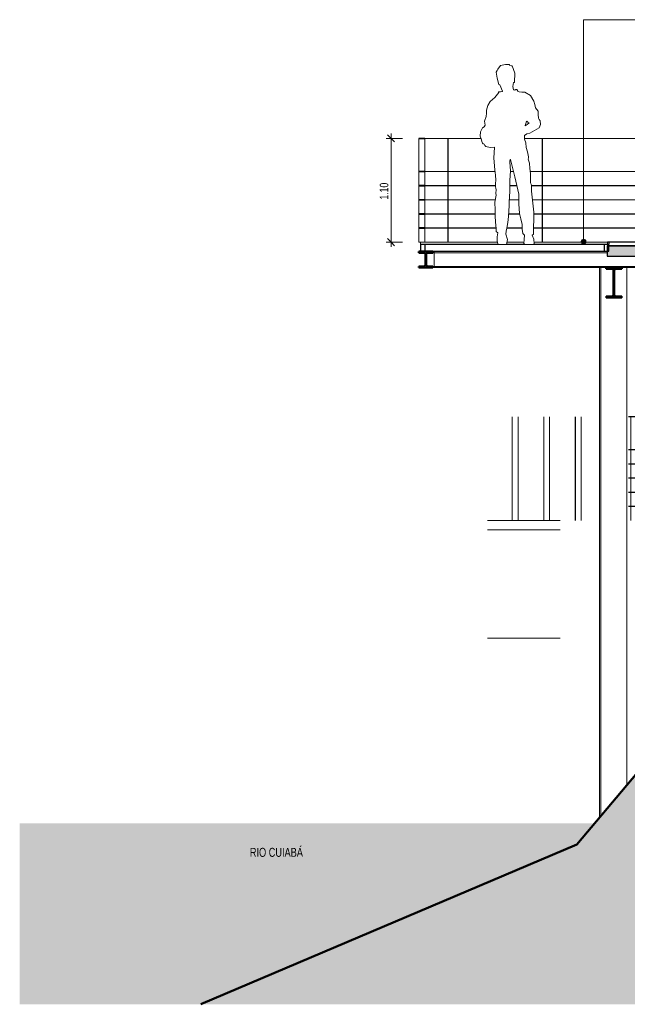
# Model space of a CAD drawing. Header units: millimetres. Extents: x -546784 to -506824, y 144269 to 161162.
# Tile 1 of 15: x -546784 to -540342, y 144269 to 154708. Entities that reach past the tile are written whole.
import ezdxf

# ---------------------------------------------------------------- set-up
doc = ezdxf.new("R2010")
doc.units = ezdxf.units.MM
for name, color, linetype, lineweight in [('A-ANNO-DIMS', 211, 'Continuous', 5), ('A-ANNO-DIMS-50', 211, 'Continuous', 5), ('A-ANNO-IDEN', 131, 'Continuous', 5), ('A-DETL', 90, 'Continuous', 5), ('A-DETL-GENF', 92, 'Continuous', 5), ('A-FLOR', 192, 'Continuous', 5), ('A-GENM', 13, 'Continuous', 15), ('A-GLAZ-CURT', 52, 'Continuous', 5), ('A-GLAZ-CWMG', 51, 'Continuous', 5), ('Balaústres', 7, 'Continuous', 5), ('Corrimão', 250, 'Continuous', 25), ('G-ANNO-TEXT', 231, 'Continuous', 5), ('Guarda-corpos', 7, 'Continuous', 5), ('I-WALL', 2, 'Continuous', 15), ('S-BEAM', 12, 'Continuous', 15), ('S-COLS', 52, 'Continuous', 15)]:
    doc.layers.add(name, color=color, linetype=linetype, lineweight=lineweight)
doc.styles.add('Swis721 LtCn BT_3', font='swisscl.ttf', dxfattribs={"height": 95})
doc.styles.add('Swis721 LtCn BT_4', font='swisscl.ttf', dxfattribs={"height": 90})
doc.dimstyles.new('Linear_wCenter_-_3mm_Arial', dxfattribs={"dimscale": 304.8, "dimtxt": 91.676869, "dimasz": 0.246063, "dimexe": 0.164042, "dimexo": 0.0625, "dimgap": 0, "dimtad": 1, "dimlfac": 0.001, "dimrnd": 0.01, "dimzin": 0, "dimdsep": 46, "dimtxsty": 'Swis721 LtCn BT_4', "dimblk1": 'OBLIQUE', "dimblk2": 'OBLIQUE', "dimsah": 1, "dimcen": 0.09, "dimdle": 0.164042, "dimazin": 0, "dimtfac": 1, "dimtdec": 4, "dimtix": 1, "dimtmove": 0, "dimatfit": 3, "dimfxl": 0.393701, "dimfxlon": 1, "dimtvp": 1, "dimtolj": 1, "dimtzin": 0, "dimarcsym": 2})
pattern_1 = [(45, (-520252.39, 150700), (-125.7236, 125.7236), []), (45, (-520252.39, 150890.5), (-125.7236, 125.7236), [])]

# ---------------------------------------------------------------- blocks, each defined once
blk = doc.blocks.new('Guarda-corpo - 25mm-4287790-TRECHO 2 - CORTE MIRANTE')
at = {"layer": 'Balaústres', "color": 55}
for p, q in [((-533518, 153100), (-533518, 153447)), ((-533516, 153100), (-533516, 153447)), ((-533457, 153100), (-533457, 153447)), ((-533518, 152950), (-533518, 153097)), ((-533516, 152950), (-533516, 153097)), ((-533457, 152950), (-533457, 153097)), ((-533518, 152800), (-533518, 152947)), ((-533516, 152800), (-533516, 152947)), ((-533457, 152800), (-533457, 152947)), ((-533518, 152650), (-533518, 152797)), ((-533516, 152650), (-533516, 152797)), ((-533457, 152650), (-533457, 152797)), ((-533518, 152500), (-533518, 152647)), ((-533516, 152500), (-533516, 152647)), ((-533457, 152500), (-533457, 152647)), ((-533518, 152350), (-533518, 152497)), ((-533516, 152350), (-533516, 152497)), ((-533457, 152350), (-533457, 152497))]:
    blk.add_line(p, q, dxfattribs=at)
blk = doc.blocks.new('Guarda-corpo - 25mm-V5-TRECHO 2 - CORTE MIRANTE')
at = {"layer": 'Balaústres', "color": 55}
for p, q in [((-533273, 153100), (-533273, 153447)), ((-533272, 153100), (-533272, 153447)), ((-533212, 153100), (-533212, 153447)), ((-533273, 152950), (-533273, 153097)), ((-533272, 152950), (-533272, 153097)), ((-533212, 152950), (-533212, 153097)), ((-533273, 152800), (-533273, 152947)), ((-533272, 152800), (-533272, 152947)), ((-533212, 152800), (-533212, 152947)), ((-533273, 152650), (-533273, 152797)), ((-533272, 152650), (-533272, 152797)), ((-533212, 152650), (-533212, 152797)), ((-533273, 152500), (-533273, 152647)), ((-533272, 152500), (-533272, 152647)), ((-533212, 152500), (-533212, 152647)), ((-533273, 152350), (-533273, 152497)), ((-533272, 152350), (-533272, 152497)), ((-533212, 152350), (-533212, 152497))]:
    blk.add_line(p, q, dxfattribs=at)
blk = doc.blocks.new('Guarda-corpo - 25mm-V6-TRECHO 2 - CORTE MIRANTE')
at = {"layer": 'Balaústres', "color": 55}
for p, q in [((-534241, 153447), (-534244, 153447)), ((-534244, 152350), (-534244, 153447)), ((-534241, 153447), (-534241, 152350))]:
    blk.add_line(p, q, dxfattribs=at)
blk = doc.blocks.new('Guarda-corpo - 25mm-V7-TRECHO 2 - CORTE MIRANTE')
at = {"layer": 'Balaústres', "color": 55}
for p, q in [((-536241, 153447), (-536244, 153447)), ((-536244, 152750), (-536244, 153447)), ((-536241, 153447), (-536241, 152750)), ((-536244, 152350), (-536244, 152631)), ((-536241, 152631), (-536241, 152350))]:
    blk.add_line(p, q, dxfattribs=at)
blk = doc.blocks.new('Guarda-corpo - 25mm-V8-TRECHO 2 - CORTE MIRANTE')
at = {"layer": 'Balaústres', "color": 55}
for p, q in [((-537241, 153447), (-537244, 153447)), ((-537244, 153309), (-537244, 153447)), ((-537241, 153447), (-537241, 153201)), ((-537244, 153211), (-537244, 153212)), ((-537244, 152872), (-537244, 153030)), ((-537241, 153023), (-537241, 152857)), ((-537244, 152350), (-537244, 152358)), ((-537241, 152357), (-537241, 152350))]:
    blk.add_line(p, q, dxfattribs=at)
blk = doc.blocks.new('Guarda-corpo - 25mm-V9-TRECHO 2 - CORTE MIRANTE')
at = {"layer": 'Balaústres', "color": 55}
for p, q in [((-538241, 153447), (-538244, 153447)), ((-538244, 152798), (-538244, 153447)), ((-538241, 153447), (-538241, 152794)), ((-538244, 152350), (-538244, 152355)), ((-538241, 152357), (-538241, 152350))]:
    blk.add_line(p, q, dxfattribs=at)
blk = doc.blocks.new('Guarda-corpo - 25mm-V10-TRECHO 2 - CORTE MIRANTE')
at = {"layer": 'Balaústres', "color": 55}
for p, q in [((-542554, 153100), (-542554, 153447)), ((-542489, 153100), (-542489, 153447)), ((-542554, 152950), (-542554, 153097)), ((-542489, 152950), (-542489, 153097)), ((-542554, 152800), (-542554, 152947)), ((-542489, 152800), (-542489, 152947)), ((-542554, 152650), (-542554, 152797)), ((-542489, 152650), (-542489, 152797)), ((-542554, 152500), (-542554, 152647)), ((-542489, 152500), (-542489, 152647)), ((-542554, 152350), (-542554, 152497)), ((-542489, 152350), (-542489, 152497)), ((-542554, 152350), (-542536, 152350))]:
    blk.add_line(p, q, dxfattribs=at)
blk = doc.blocks.new('Guarda-corpo - Guarda-corpo-1289455-TRECHO 2 - CORTE MIRANTE')
at = {"layer": 'Corrimão'}
for p, q in [((-542489, 153450), (-542554, 153450)), ((-542554, 153450), (-542554, 153447)), ((-542489, 153447), (-542489, 153450)), ((-542554, 153447), (-542489, 153447)), ((-542489, 153100), (-542554, 153100)), ((-542554, 153100), (-542554, 153097)), ((-542554, 153097), (-542489, 153097)), ((-542489, 153097), (-542489, 153100)), ((-542489, 152950), (-542554, 152950)), ((-542554, 152950), (-542554, 152947)), ((-542554, 152947), (-542489, 152947)), ((-542489, 152947), (-542489, 152950)), ((-542489, 152800), (-542554, 152800)), ((-542554, 152800), (-542554, 152797)), ((-542554, 152797), (-542489, 152797)), ((-542489, 152797), (-542489, 152800)), ((-542489, 152650), (-542554, 152650)), ((-542554, 152650), (-542554, 152647)), ((-542554, 152647), (-542489, 152647)), ((-542489, 152647), (-542489, 152650)), ((-542489, 152500), (-542554, 152500)), ((-542554, 152500), (-542554, 152497)), ((-542554, 152497), (-542489, 152497)), ((-542489, 152497), (-542489, 152500))]:
    blk.add_line(p, q, dxfattribs=at)
at = {"layer": 'Corrimão', "color": 55, "lineweight": 5}
for p, q in [((-542489, 153450), (-541894, 153450)), ((-541433, 153450), (-537492, 153450)), ((-537271, 153450), (-533193, 153450)), ((-533193, 153450), (-533193, 153447)), ((-542489, 153447), (-541893, 153447)), ((-541433, 153447), (-537492, 153447)), ((-537271, 153447), (-533193, 153447)), ((-542489, 153100), (-541745, 153100)), ((-542489, 153097), (-541745, 153097)), ((-541580, 153100), (-541549, 153100)), ((-541580, 153097), (-541549, 153097)), ((-541371, 153100), (-538561, 153100)), ((-541371, 153097), (-538562, 153097)), ((-538380, 153100), (-537603, 153100)), ((-538378, 153097), (-537604, 153097)), ((-537547, 153097), (-537497, 153097)), ((-537546, 153100), (-537496, 153100)), ((-537209, 153100), (-533193, 153100)), ((-537208, 153097), (-533193, 153097)), ((-533193, 153100), (-533193, 153097)), ((-542489, 152950), (-541739, 152950)), ((-542489, 152947), (-541740, 152947)), ((-541588, 152950), (-541515, 152950)), ((-541588, 152947), (-541514, 152947)), ((-541357, 152950), (-538546, 152950)), ((-541357, 152947), (-538547, 152947)), ((-538373, 152947), (-537511, 152947)), ((-538372, 152950), (-537511, 152950)), ((-537259, 152950), (-537213, 152950)), ((-537258, 152947), (-537212, 152947)), ((-537179, 152950), (-533193, 152950)), ((-537178, 152947), (-533193, 152947)), ((-533193, 152950), (-533193, 152947)), ((-542489, 152800), (-541742, 152800)), ((-542489, 152797), (-541743, 152797)), ((-541593, 152800), (-541493, 152800)), ((-541593, 152797), (-541493, 152797)), ((-541347, 152800), (-538565, 152800)), ((-541347, 152797), (-538565, 152797)), ((-538245, 152800), (-537500, 152800)), ((-538243, 152797), (-537500, 152797)), ((-537387, 152800), (-537349, 152800)), ((-537387, 152797), (-537348, 152797)), ((-537230, 152800), (-533193, 152800)), ((-537230, 152797), (-533193, 152797)), ((-533193, 152800), (-533193, 152797)), ((-542489, 152650), (-541743, 152650)), ((-542489, 152647), (-541743, 152647)), ((-541601, 152650), (-541483, 152650)), ((-541601, 152647), (-541482, 152647)), ((-541334, 152647), (-539554, 152647)), ((-541333, 152650), (-539554, 152650)), ((-539479, 152647), (-539477, 152647)), ((-538631, 152647), (-538629, 152647)), ((-538489, 152647), (-538477, 152647)), ((-537631, 152647), (-537629, 152647)), ((-536631, 152647), (-536629, 152647)), ((-536479, 152647), (-536477, 152647)), ((-535631, 152647), (-535629, 152647)), ((-535554, 152650), (-533193, 152650)), ((-535554, 152647), (-533193, 152647)), ((-533193, 152650), (-533193, 152647)), ((-542489, 152500), (-541734, 152500)), ((-542489, 152497), (-541734, 152497)), ((-541620, 152497), (-541456, 152497)), ((-541619, 152500), (-541457, 152500)), ((-541337, 152500), (-539489, 152500)), ((-541337, 152497), (-539489, 152497)), ((-539479, 152500), (-538629, 152500)), ((-539479, 152497), (-538629, 152497)), ((-538618, 152500), (-538600, 152500)), ((-538618, 152497), (-538600, 152497)), ((-538541, 152497), (-538499, 152497)), ((-538540, 152500), (-538499, 152500)), ((-538489, 152500), (-538461, 152500)), ((-538489, 152497), (-538464, 152497)), ((-537993, 152500), (-537629, 152500)), ((-537985, 152497), (-537629, 152497)), ((-537619, 152500), (-537489, 152500)), ((-537619, 152497), (-537489, 152497)), ((-537479, 152500), (-537455, 152500)), ((-537479, 152497), (-537454, 152497)), ((-537408, 152500), (-537265, 152500)), ((-537408, 152497), (-537264, 152497)), ((-537209, 152500), (-536629, 152500)), ((-537208, 152497), (-536629, 152497)), ((-536619, 152500), (-536489, 152500)), ((-536619, 152497), (-536489, 152497)), ((-536479, 152500), (-535629, 152500)), ((-536479, 152497), (-535629, 152497)), ((-535619, 152500), (-533193, 152500)), ((-535619, 152497), (-533193, 152497)), ((-533193, 152500), (-533193, 152497))]:
    blk.add_line(p, q, dxfattribs=at)
for name, p in [('Guarda-corpo - 25mm-V10-TRECHO 2 - CORTE MIRANTE', (0, 0)), ('Guarda-corpo - 25mm-V6-TRECHO 2 - CORTE MIRANTE', (-8000, 0)), ('Guarda-corpo - 25mm-V6-TRECHO 2 - CORTE MIRANTE', (-7000, 0)), ('Guarda-corpo - 25mm-V6-TRECHO 2 - CORTE MIRANTE', (-6000, 0)), ('Guarda-corpo - 25mm-V7-TRECHO 2 - CORTE MIRANTE', (-3000, 0)), ('Guarda-corpo - 25mm-V9-TRECHO 2 - CORTE MIRANTE', (0, 0)), ('Guarda-corpo - 25mm-V8-TRECHO 2 - CORTE MIRANTE', (0, 0)), ('Guarda-corpo - 25mm-V7-TRECHO 2 - CORTE MIRANTE', (0, 0)), ('Guarda-corpo - 25mm-V6-TRECHO 2 - CORTE MIRANTE', (-1000, 0)), ('Guarda-corpo - 25mm-V6-TRECHO 2 - CORTE MIRANTE', (0, 0)), ('Guarda-corpo - 25mm-4287790-TRECHO 2 - CORTE MIRANTE', (0, 0)), ('Guarda-corpo - 25mm-V5-TRECHO 2 - CORTE MIRANTE', (0, 0))]:
    blk.add_blockref(name, p)
blk = doc.blocks.new('System Panel - VIDRO SENTRYGLASS 20mm-4357365-TRECHO 2 - CORTE MIRANTE')
at = {"layer": 'A-GLAZ-CURT', "lineweight": 15}
for p, q in [((-541719, 152350), (-542536, 152350)), ((-542536, 152350), (-542536, 152330)), ((-542536, 152330), (-541708, 152330)), ((-541621, 152330), (-541433, 152330)), ((-541437, 152350), (-541618, 152350)), ((-541331, 152330), (-540536, 152330)), ((-540536, 152350), (-541330, 152350)), ((-540536, 152330), (-540536, 152350))]:
    blk.add_line(p, q, dxfattribs=at)
blk = doc.blocks.new('Rectangular Mullion - 50mm x 70-3687829-TRECHO 2 - CORTE MIRANTE')
at = {"layer": 'A-GLAZ-CWMG', "lineweight": 25}
for p, q in [((-542486, 152325), (-542536, 152325)), ((-542536, 152325), (-542536, 152255)), ((-542486, 152255), (-542486, 152325)), ((-542536, 152255), (-542486, 152255))]:
    blk.add_line(p, q, dxfattribs=at)
blk = doc.blocks.new('Rectangular Mullion - 50mm x 70-4357368-TRECHO 2 - CORTE MIRANTE')
at = {"layer": 'A-GLAZ-CWMG', "lineweight": 25}
for p, q in [((-540536.2606, 152325), (-540586.2606, 152325)), ((-540586.2606, 152325), (-540586.2606, 152255)), ((-540536.2606, 152255), (-540536.2606, 152325)), ((-540586.2606, 152255), (-540536.2606, 152255))]:
    blk.add_line(p, q, dxfattribs=at)
blk = doc.blocks.new('Rectangular Mullion - 50mm x 70-4357363-TRECHO 2 - CORTE MIRANTE')
at = {"layer": 'A-GLAZ-CWMG'}
for p, q in [((-542486, 152325), (-541697, 152325)), ((-541622, 152325), (-541429, 152325)), ((-541381, 152325), (-540586, 152325)), ((-540586, 152255), (-542486, 152255))]:
    blk.add_line(p, q, dxfattribs=at)
blk = doc.blocks.new('M_HSS-Hollow Structural Section-Column - HSS304_8X304_8X15_9-3840147-TRECHO 2 - CORTE MIRANTE')
at = {"layer": 'S-COLS', "lineweight": 5}
for p, q in [((-540622, 152080), (-540622, 146266)), ((-540346, 146594), (-540346, 152080))]:
    blk.add_line(p, q, dxfattribs=at)
blk = doc.blocks.new('_EST_ PLACA PISO ESTRUTURAL MEIO - _EST_ PLACA PISO ESTRUTURAL MEIO-3937319-TRECHO 2 - CORTE MIRANTE')
at = {"layer": 'A-GENM', "lineweight": 5}
h = blk.add_hatch(dxfattribs=at)
h.set_pattern_fill('FP2_11', color=256, style=0, pattern_type=2)
h.set_pattern_definition([(50, (-520252.388, 150700), (45.54636, -3.98493), [4.763, -52.388]), (355, (-520252.39, 150700), (-8.81056, 47.76465), [3.81, -41.91]), (100.451, (-520248.593, 150699.67), (36.73616, 43.77902), [4.048, -44.523]), (46.184, (-520252.39, 150712.7), (67.76954, -10.51029), [7.144, -78.581]), (96.636, (-520246.74, 150711.824), (59.35035, 61.85702), [6.071, -66.784]), (351.184, (-520252.39, 150712.7), (59.35144, 61.8565), [5.715, -62.865]), (21, (-520246.038, 150709.525), (37.90381, -25.56661), [4.763, -52.388]), (326, (-520246.04, 150709.525), (15.45087, 46.04735), [3.81, -41.91]), (71.451, (-520242.88, 150707.394), (53.35466, 20.47995), [4.048, -44.523]), (37.5, (-520252.388, 150700), (0.772385, 21.138372), [1.676, -39.726, 1.676, -40.869, -42.069]), (37.5, (-520252.388, 150700), (0.772385, 21.138372), [-83.947, 1.676, -40.392]), (7.5, (-520252.388, 150700), (16.704925, 25.04469), [1.676, -22.581, 1.676, -38.773, -16.034]), (7.5, (-520252.388, 150700), (16.704925, 25.04469), [-64.707, 1.676, -14.357]), (327.5, (-520266.549, 150700), (33.89791, -1.432708), [1.676, -14.199, 1.676, -47.854, -65.722]), (327.5, (-520266.549, 150700), (33.89791, -1.432708), [-65.405, 1.676, -64.046]), (317.5, (-520272.9, 150700), (37.03242, 6.35617), [1.676, -18.961, 1.676, -31.217, -46.673]), (317.5, (-520272.9, 150700), (37.03242, 6.35617), [-53.531, 1.676, -44.996])])
h.paths.add_polyline_path([(-539621, 152200), (-539554, 152200), (-539554, 152310), (-540554, 152310), (-540554, 152200), (-539908, 152200)], flags=0)
at = {"layer": 'A-GENM', "lineweight": 25}
for p, q in [((-540554, 152310), (-540554, 152200)), ((-539554, 152310), (-540554, 152310)), ((-540551, 152350), (-540551, 152310)), ((-539556, 152350), (-540551, 152350)), ((-540551, 152310), (-539556, 152310)), ((-539556, 152310), (-539556, 152350)), ((-539554, 152200), (-539554, 152310)), ((-540554, 152200), (-539554, 152200))]:
    blk.add_line(p, q, dxfattribs=at)
blk = doc.blocks.new('M_W-Wide Flange - VIGA I 15X17-4357832-TRECHO 2 - CORTE MIRANTE')
at = {"layer": 'S-BEAM'}
for p, q in [((-542390, 152237), (-542390, 152250)), ((-540554, 152250), (-542390, 152250)), ((-542390, 152220), (-542390, 152237)), ((-540554, 152237), (-542390, 152237)), ((-542390, 152110), (-542390, 152220)), ((-529330, 152250), (-529341, 152250)), ((-529330, 152237), (-529341, 152237)), ((-529330, 152250), (-529330, 152237)), ((-529330, 152237), (-529330, 152220)), ((-529330, 152220), (-529330, 152110)), ((-542390, 152093), (-542390, 152110)), ((-542390, 152080), (-542390, 152093)), ((-542390, 152093), (-529593, 152093)), ((-529341, 152093), (-529330, 152093)), ((-529330, 152110), (-529330, 152093)), ((-529330, 152093), (-529330, 152080)), ((-540567, 152080), (-542390, 152080)), ((-536414, 152080), (-540400, 152080)), ((-532414, 152080), (-536247, 152080)), ((-529593, 152080), (-532247, 152080)), ((-529330, 152080), (-529341, 152080))]:
    blk.add_line(p, q, dxfattribs=at)
blk = doc.blocks.new('Guarda-corpo - 25mm-V15-TRECHO 2 - CORTE MIRANTE')
at = {"layer": 'Balaústres', "color": 254}
for p, q in [((-540304, 150150), (-540304, 150497)), ((-540304, 150000), (-540304, 150147)), ((-540304, 149850), (-540304, 149997)), ((-540304, 149700), (-540304, 149847)), ((-540304, 149550), (-540304, 149697)), ((-540304, 149400), (-540304, 149547))]:
    blk.add_line(p, q, dxfattribs=at)
blk = doc.blocks.new('Guarda-corpo - 25mm-V16-TRECHO 2 - CORTE MIRANTE')
at = {"layer": 'Balaústres', "color": 254}
for p, q in [((-541562, 150150), (-541562, 150497)), ((-541561, 150150), (-541561, 150497)), ((-541500, 150150), (-541500, 150497)), ((-541562, 150000), (-541562, 150147)), ((-541561, 150000), (-541561, 150147)), ((-541500, 150000), (-541500, 150147)), ((-541562, 149850), (-541562, 149997)), ((-541561, 149850), (-541561, 149997)), ((-541500, 149850), (-541500, 149997)), ((-541562, 149700), (-541562, 149847)), ((-541561, 149700), (-541561, 149847)), ((-541500, 149700), (-541500, 149847)), ((-541562, 149550), (-541562, 149697)), ((-541561, 149550), (-541561, 149697)), ((-541500, 149550), (-541500, 149697)), ((-541562, 149400), (-541562, 149547)), ((-541561, 149400), (-541561, 149547)), ((-541500, 149400), (-541500, 149547))]:
    blk.add_line(p, q, dxfattribs=at)
blk = doc.blocks.new('Guarda-corpo - 25mm-V17-TRECHO 2 - CORTE MIRANTE')
at = {"layer": 'Balaústres', "color": 254}
for p, q in [((-539834, 149400), (-539834, 150497)), ((-539832, 150497), (-539834, 150497)), ((-539832, 149400), (-539832, 150497)), ((-539777, 150150), (-539777, 150497)), ((-539777, 150000), (-539777, 150147)), ((-539777, 149850), (-539777, 149997)), ((-539777, 149700), (-539777, 149847)), ((-539777, 149550), (-539777, 149697)), ((-539777, 149400), (-539777, 149547))]:
    blk.add_line(p, q, dxfattribs=at)
blk = doc.blocks.new('Guarda-corpo - Guarda-corpo-3745203-TRECHO 2 - CORTE MIRANTE')
at = {"layer": 'Corrimão', "color": 254, "lineweight": 5}
for p, q in [((-540331, 150500), (-537811, 150500)), ((-537811, 150497), (-540331, 150497)), ((-540331, 150150), (-537811, 150150)), ((-537811, 150147), (-540331, 150147)), ((-540331, 150000), (-537811, 150000)), ((-537811, 149997), (-540331, 149997)), ((-540331, 149850), (-537811, 149850)), ((-537811, 149847), (-540331, 149847)), ((-540331, 149700), (-537811, 149700)), ((-537811, 149697), (-540331, 149697)), ((-540331, 149550), (-537811, 149550)), ((-537811, 149547), (-540331, 149547))]:
    blk.add_line(p, q, dxfattribs=at)
at = {"layer": 'Corrimão'}
for p, q in [((-537735, 150500), (-537811, 150500)), ((-537811, 150500), (-537811, 150497)), ((-537811, 150497), (-537735, 150497)), ((-537735, 150497), (-537735, 150500)), ((-537735, 150150), (-537811, 150150)), ((-537811, 150150), (-537811, 150147)), ((-537811, 150147), (-537735, 150147)), ((-537735, 150147), (-537735, 150150)), ((-537735, 150000), (-537811, 150000)), ((-537811, 150000), (-537811, 149997)), ((-537811, 149997), (-537735, 149997)), ((-537735, 149997), (-537735, 150000)), ((-537735, 149850), (-537811, 149850)), ((-537811, 149850), (-537811, 149847)), ((-537811, 149847), (-537735, 149847)), ((-537735, 149847), (-537735, 149850)), ((-537735, 149700), (-537811, 149700)), ((-537811, 149700), (-537811, 149697)), ((-537811, 149697), (-537735, 149697)), ((-537735, 149697), (-537735, 149700)), ((-537735, 149550), (-537811, 149550)), ((-537811, 149550), (-537811, 149547)), ((-537811, 149547), (-537735, 149547)), ((-537735, 149547), (-537735, 149550))]:
    blk.add_line(p, q, dxfattribs=at)
for name, p in [('Guarda-corpo - 25mm-V16-TRECHO 2 - CORTE MIRANTE', (0, 0)), ('Guarda-corpo - 25mm-V16-TRECHO 2 - CORTE MIRANTE', (334, 0)), ('Guarda-corpo - 25mm-V16-TRECHO 2 - CORTE MIRANTE', (668, 0)), ('Guarda-corpo - 25mm-V15-TRECHO 2 - CORTE MIRANTE', (0, 0)), ('Guarda-corpo - 25mm-V17-TRECHO 2 - CORTE MIRANTE', (0, 0)), ('Guarda-corpo - 25mm-V17-TRECHO 2 - CORTE MIRANTE', (530, 0)), ('Guarda-corpo - 25mm-V17-TRECHO 2 - CORTE MIRANTE', (1060, 0)), ('Guarda-corpo - 25mm-V17-TRECHO 2 - CORTE MIRANTE', (1590, 0))]:
    blk.add_blockref(name, p)
blk = doc.blocks.new('M_W-Wide Flange - W310X52-3840343-TRECHO 2 - CORTE MIRANTE')
at = {"layer": 'S-BEAM', "lineweight": 5}
h = blk.add_hatch(dxfattribs=at)
h.set_pattern_fill('FP2_10', color=256, style=0, pattern_type=2)
h.set_pattern_definition(pattern_1)
h.paths.add_polyline_path([(-540481, 151762), (-540400, 151762), (-540400, 151775), (-540463, 151775), (-540475, 151780), (-540480, 151792), (-540480, 152050), (-540475, 152062), (-540463, 152067), (-540400, 152067), (-540400, 152080), (-540567, 152080), (-540567, 152067), (-540505, 152067), (-540493, 152062), (-540488, 152050), (-540488, 151792), (-540493, 151780), (-540505, 151775), (-540567, 151775), (-540567, 151762)], flags=0)
at = {"layer": 'S-BEAM', "lineweight": 50}
for p, q in [((-540400, 152080), (-540567, 152080)), ((-540567, 152080), (-540567, 152067)), ((-540567, 152067), (-540505, 152067)), ((-540488, 152050), (-540488, 151792)), ((-540480, 151792), (-540480, 152050)), ((-540463, 152067), (-540400, 152067)), ((-540400, 152067), (-540400, 152080)), ((-540505, 151775), (-540567, 151775)), ((-540567, 151775), (-540567, 151762)), ((-540567, 151762), (-540400, 151762)), ((-540400, 151775), (-540463, 151775)), ((-540400, 151762), (-540400, 151775))]:
    blk.add_line(p, q, dxfattribs=at)
for centre, start, end in [((-540505, 152050), 360, 90), ((-540463, 152050), 90, 180), ((-540505, 151792), 270, 0), ((-540463, 151792), 180, 270)]:
    blk.add_arc(centre, 17, start, end, dxfattribs=at)
blk = doc.blocks.new('_HUM_ FIGURAS HUMANAS - mann05-3849081-TRECHO 2 - CORTE MIRANTE')
at = {"layer": 'A-DETL-GENF'}
for p, q in [((-541715, 154183), (-541723, 154168)), ((-541685, 154221), (-541715, 154183)), ((-541632, 154234), (-541685, 154221)), ((-541613, 154234), (-541632, 154234)), ((-541594, 154234), (-541613, 154234)), ((-541592, 154228), (-541594, 154234)), ((-541588, 154221), (-541592, 154228)), ((-541575, 154219), (-541588, 154221)), ((-541563, 154218), (-541575, 154219)), ((-541535, 154140), (-541563, 154218)), ((-541723, 154168), (-541731, 154152)), ((-541731, 154152), (-541723, 154087)), ((-541723, 154087), (-541705, 154022)), ((-541538, 154044), (-541535, 154140)), ((-541705, 154022), (-541699, 154021)), ((-541699, 154021), (-541693, 154019)), ((-541693, 154019), (-541667, 153952)), ((-541555, 154000), (-541550, 154041)), ((-541547, 153965), (-541555, 154000)), ((-541550, 154041), (-541545, 154041)), ((-541545, 154041), (-541541, 154041)), ((-541541, 154041), (-541539, 154043)), ((-541539, 154043), (-541538, 154044)), ((-541745, 153883), (-541797, 153842)), ((-541705, 153937), (-541745, 153883)), ((-541688, 153943), (-541708, 153943)), ((-541708, 153943), (-541707, 153939)), ((-541707, 153939), (-541705, 153937)), ((-541670, 153946), (-541688, 153943)), ((-541669, 153948), (-541670, 153946)), ((-541667, 153952), (-541669, 153948)), ((-541542, 153963), (-541547, 153965)), ((-541534, 153962), (-541542, 153963)), ((-541525, 153967), (-541534, 153962)), ((-541512, 153968), (-541525, 153967)), ((-541504, 153952), (-541512, 153968)), ((-541487, 153943), (-541504, 153952)), ((-541460, 153939), (-541487, 153943)), ((-541430, 153940), (-541460, 153939)), ((-541369, 153903), (-541430, 153940)), ((-541332, 153845), (-541369, 153903)), ((-541820, 153798), (-541835, 153750)), ((-541797, 153842), (-541820, 153798)), ((-541323, 153810), (-541332, 153845)), ((-541316, 153775), (-541323, 153810)), ((-541302, 153756), (-541316, 153775)), ((-541838, 153683), (-541855, 153632)), ((-541836, 153716), (-541838, 153683)), ((-541835, 153750), (-541836, 153716)), ((-541288, 153737), (-541302, 153756)), ((-541286, 153703), (-541288, 153737)), ((-541284, 153665), (-541286, 153703)), ((-541275, 153651), (-541284, 153665)), ((-541876, 153560), (-541888, 153540)), ((-541861, 153573), (-541876, 153560)), ((-541848, 153589), (-541861, 153573)), ((-541855, 153632), (-541848, 153589)), ((-541424, 153585), (-541419, 153608)), ((-541402, 153596), (-541424, 153582)), ((-541424, 153584), (-541424, 153585)), ((-541424, 153582), (-541424, 153584)), ((-541419, 153608), (-541414, 153621)), ((-541414, 153621), (-541408, 153633)), ((-541408, 153633), (-541396, 153623)), ((-541383, 153614), (-541402, 153596)), ((-541396, 153623), (-541383, 153614)), ((-541325, 153534), (-541275, 153563)), ((-541265, 153636), (-541275, 153651)), ((-541275, 153563), (-541264, 153596)), ((-541264, 153596), (-541265, 153636)), ((-541898, 153519), (-541901, 153472)), ((-541901, 153472), (-541889, 153434)), ((-541888, 153540), (-541898, 153519)), ((-541433, 153481), (-541408, 153497)), ((-541433, 153443), (-541433, 153481)), ((-541408, 153497), (-541376, 153506)), ((-541376, 153506), (-541325, 153534)), ((-541889, 153434), (-541884, 153416)), ((-541884, 153416), (-541879, 153399)), ((-541879, 153399), (-541870, 153393)), ((-541870, 153393), (-541860, 153389)), ((-541860, 153389), (-541851, 153376)), ((-541851, 153376), (-541841, 153364)), ((-541841, 153364), (-541797, 153354)), ((-541797, 153354), (-541749, 153358)), ((-541749, 153358), (-541756, 153239)), ((-541418, 153401), (-541433, 153443)), ((-541414, 153354), (-541418, 153401)), ((-541401, 153306), (-541414, 153354)), ((-541389, 153253), (-541401, 153306)), ((-541392, 153231), (-541390, 153242)), ((-541390, 153242), (-541389, 153253)), ((-541756, 153239), (-541746, 153117)), ((-541588, 153212), (-541585, 153222)), ((-541588, 153199), (-541588, 153212)), ((-541580, 153105), (-541588, 153199)), ((-541585, 153223), (-541585, 153225)), ((-541585, 153225), (-541582, 153225)), ((-541585, 153222), (-541585, 153223)), ((-541582, 153225), (-541579, 153225)), ((-541579, 153225), (-541536, 153042)), ((-541386, 153209), (-541392, 153231)), ((-541379, 153187), (-541386, 153209)), ((-541374, 153132), (-541379, 153187)), ((-541746, 153117), (-541741, 153061)), ((-541741, 153061), (-541737, 153006)), ((-541588, 153003), (-541580, 153105)), ((-541536, 153042), (-541493, 152858)), ((-541370, 153079), (-541374, 153132)), ((-541368, 153029), (-541370, 153079)), ((-541738, 152972), (-541740, 152937)), ((-541740, 152937), (-541735, 152921)), ((-541737, 153006), (-541738, 152972)), ((-541588, 152885), (-541588, 153003)), ((-541367, 152978), (-541368, 153029)), ((-541362, 152965), (-541367, 152978)), ((-541357, 152950), (-541362, 152965)), ((-541357, 152919), (-541357, 152950)), ((-541734, 152848), (-541747, 152774)), ((-541733, 152892), (-541737, 152880)), ((-541737, 152880), (-541735, 152864)), ((-541735, 152921), (-541731, 152905)), ((-541735, 152864), (-541734, 152848)), ((-541731, 152905), (-541733, 152892)), ((-541594, 152776), (-541588, 152885)), ((-541493, 152858), (-541493, 152806)), ((-541357, 152889), (-541357, 152919)), ((-541333, 152668), (-541357, 152889)), ((-541747, 152774), (-541743, 152690)), ((-541598, 152684), (-541596, 152730)), ((-541596, 152730), (-541594, 152776)), ((-541493, 152806), (-541493, 152753)), ((-541493, 152753), (-541489, 152705)), ((-541743, 152690), (-541743, 152658)), ((-541743, 152658), (-541743, 152627)), ((-541743, 152627), (-541741, 152563)), ((-541610, 152557), (-541603, 152622)), ((-541603, 152622), (-541598, 152684)), ((-541489, 152705), (-541484, 152655)), ((-541484, 152655), (-541471, 152596)), ((-541338, 152431), (-541333, 152668)), ((-541741, 152563), (-541734, 152494)), ((-541620, 152498), (-541617, 152520)), ((-541617, 152520), (-541610, 152557)), ((-541471, 152596), (-541458, 152535)), ((-541458, 152535), (-541456, 152486)), ((-541734, 152494), (-541732, 152461)), ((-541732, 152461), (-541715, 152447)), ((-541715, 152447), (-541723, 152405)), ((-541723, 152405), (-541721, 152365)), ((-541629, 152434), (-541625, 152466)), ((-541613, 152377), (-541629, 152434)), ((-541625, 152466), (-541620, 152498)), ((-541456, 152486), (-541449, 152440)), ((-541449, 152440), (-541441, 152433)), ((-541441, 152433), (-541433, 152424)), ((-541433, 152424), (-541435, 152379)), ((-541351, 152424), (-541346, 152428)), ((-541332, 152382), (-541351, 152424)), ((-541346, 152428), (-541338, 152431)), ((-541721, 152365), (-541719, 152347)), ((-541719, 152347), (-541715, 152333)), ((-541715, 152333), (-541697, 152325)), ((-541697, 152325), (-541679, 152325)), ((-541679, 152325), (-541622, 152325)), ((-541622, 152325), (-541613, 152377)), ((-541435, 152379), (-541439, 152336)), ((-541439, 152336), (-541429, 152325)), ((-541429, 152325), (-541381, 152325)), ((-541381, 152325), (-541332, 152329)), ((-541329, 152333), (-541332, 152382)), ((-541332, 152329), (-541330, 152331)), ((-541330, 152331), (-541329, 152333))]:
    blk.add_line(p, q, dxfattribs=at)
blk = doc.blocks.new('DIMBLOCK5-TRECHO 2 - CORTE MIRANTE')
at = {"layer": 'A-ANNO-DIMS-50'}
for p, q in [((-542727, 153450), (-542897, 153450)), ((-542847, 153500), (-542847, 152300)), ((-542847, 153450), (-542727, 153450)), ((-542727, 152350), (-542897, 152350)), ((-542847, 152350), (-542727, 152350))]:
    blk.add_line(p, q, dxfattribs=at)
at = {"layer": 'A-ANNO-DIMS-50', "lineweight": 15}
for p, q in [((-542847, 153450), (-542884, 153488)), ((-542847, 153450), (-542809, 153412)), ((-542847, 152350), (-542884, 152388)), ((-542847, 152350), (-542809, 152312))]:
    blk.add_line(p, q, dxfattribs=at)
at = {"layer": 'A-ANNO-DIMS-50', "color": 0, "insert": (-542966, 152800), "char_height": 90, "width": 239.23, "attachment_point": 1, "rotation": 90, "line_spacing_factor": 0.970126, "style": 'Swis721 LtCn BT_4'}
blk.add_mtext('1.10', dxfattribs=at)
blk = doc.blocks.new('_Oblique')
at = {"color": 0, "linetype": 'ByBlock', "lineweight": -2}
blk.add_line((-0.5, -0.5), (0.5, 0.5), dxfattribs=at)

msp = doc.modelspace()

# ---------------------------------------------------------------- hatches: boundary and pattern name
at = {"layer": 'A-ANNO-IDEN'}
h = msp.add_hatch(color=256, dxfattribs=at)
edge = h.paths.add_edge_path(flags=0)
edge.add_arc((-540805.066, 152356.137), 25, 0, 360)
at = {"layer": 'A-DETL-GENF'}
h = msp.add_hatch(dxfattribs=at)
h.set_pattern_fill('FP2_17', color=252, style=0, pattern_type=2)
h.set_pattern_definition([(315, (-520252.39, 150700), (224.5064, 0), [158.75, -158.75]), (315, (-520210.29, 150742.1), (224.5064, 0), [158.75, -158.75]), (315, (-520168.19, 150784.2), (224.5064, 0), [158.75, -158.75]), (45, (-520140.12, 150784.2), (0, 224.5064), [158.75, -158.75]), (45, (-520098.02, 150742.1), (0, 224.5064), [158.75, -158.75]), (45, (-520055.92, 150700), (0, 224.5064), [158.75, -158.75])])
h.paths.add_polyline_path([(-544864.094, 144269.403), (-539538.145, 144269.403), (-539393.387, 144330.849), (-538490.842, 145894.102), (-538490.842, 146013.475), (-537142.06, 146380.862), (-534789.971, 146838.062), (-533951.969, 147062.603), (-532204.962, 147803.585), (-527873.797, 149380), (-510109.563, 149380), (-510109.563, 152000), (-527045.653, 152000), (-527045.653, 151400), (-529330.461, 151400), (-529330.461, 150627.181), (-529580.461, 150627.181), (-529580.461, 150887.181), (-532947.787, 149661.574), (-533128.324, 149584.941), (-535242.206, 149174.044), (-535242.206, 148682.623), (-535518.202, 148682.623), (-535518.202, 149300), (-537596.072, 149300), (-537596.072, 148330.062), (-539272.686, 147873.378), (-540876.489, 145962.04), (-542199.894, 145400.289)], flags=0)
msp.add_hatch(color=254, dxfattribs=at).paths.add_polyline_path([(-544864.094, 144269.403), (-540876.489, 145962.04), (-540685.44, 146189.723), (-546784.227, 146189.723), (-546784.227, 144269.403), (-545148.87, 144269.403)], flags=0)
at = {"layer": 'S-BEAM', "lineweight": 5}
h = msp.add_hatch(dxfattribs=at)
h.set_pattern_fill('FP2_10', color=256, style=0, pattern_type=2)
h.set_pattern_definition(pattern_1)
h.paths.add_polyline_path([(-542460.857, 152235.621), (-542460.855, 152235.622), (-542462.41, 152235.621)], flags=0)
h.paths.add_polyline_path([(-542475.011, 152080), (-542402.761, 152080), (-542402.761, 152093.2), (-542458.643, 152093.462), (-542470.201, 152098.589), (-542475.011, 152110.2), (-542475.011, 152219.8), (-542469.622, 152231.99), (-542458.011, 152236.8), (-542402.761, 152236.8), (-542402.761, 152250), (-542552.761, 152250), (-542552.761, 152236.8), (-542497.511, 152236.8), (-542485.49, 152231.821), (-542480.511, 152219.8), (-542480.511, 152110.2), (-542485.49, 152098.179), (-542497.511, 152093.2), (-542552.761, 152093.2), (-542552.761, 152080), (-542486.415, 152080)], flags=0)
h.paths.add_polyline_path([(-542460.855, 152094.378), (-542460.857, 152094.379), (-542462.41, 152094.379)], flags=0)

# ---------------------------------------------------------------- linework, layer by layer
at = {"layer": 'A-ANNO-IDEN'}
for p, q in [((-540805.066, 154708.072), (-540185.987, 154708.072)), ((-540805.066, 152356.137), (-540805.066, 154708.072))]:
    msp.add_line(p, q, dxfattribs=at)
msp.add_circle((-540805.066, 152356.137), 25, dxfattribs=at)
at = {"layer": 'A-DETL', "lineweight": 50}
for p, q in [((-539272.686, 147873.378), (-540876.489, 145962.04)), ((-540876.489, 145962.04), (-544864.094, 144269.403))]:
    msp.add_line(p, q, dxfattribs=at)
at = {"layer": 'A-FLOR', "color": 254}
msp.add_line((-541053.811, 149400), (-541823.679, 149400), dxfattribs=at)
at = {"layer": 'I-WALL'}
for p, q in [((-541053.811, 149300), (-541823.679, 149300)), ((-541823.679, 148150), (-541053.811, 148150))]:
    msp.add_line(p, q, dxfattribs=at)
at = {"layer": 'S-BEAM', "lineweight": 50}
for p, q in [((-542402.761, 152250), (-542552.761, 152250)), ((-542552.761, 152250), (-542552.761, 152236.8)), ((-542552.761, 152236.8), (-542497.511, 152236.8)), ((-542480.511, 152219.8), (-542480.511, 152110.2)), ((-542475.011, 152110.2), (-542475.011, 152219.8)), ((-542458.011, 152236.8), (-542402.761, 152236.8)), ((-542402.761, 152236.8), (-542402.761, 152250)), ((-542497.511, 152093.2), (-542552.761, 152093.2)), ((-542552.761, 152093.2), (-542552.761, 152080)), ((-542402.761, 152093.2), (-542458.011, 152093.2)), ((-542402.761, 152080), (-542402.761, 152093.2)), ((-542552.761, 152080), (-542402.761, 152080))]:
    msp.add_line(p, q, dxfattribs=at)
at = {"layer": 'S-BEAM'}
for p, q in [((-542484.531, 152230.78), (-542486.053, 152232.331)), ((-542468.953, 152232.778), (-542470.99, 152230.78)), ((-542402.761, 152250), (-542390.061, 152250)), ((-542402.761, 152236.8), (-542390.061, 152236.8)), ((-542486.053, 152097.669), (-542484.531, 152099.22)), ((-542470.99, 152099.22), (-542468.953, 152097.222)), ((-542402.761, 152093.2), (-542390.061, 152093.2)), ((-542402.761, 152080), (-542390.061, 152080))]:
    msp.add_line(p, q, dxfattribs=at)
at = {"layer": 'S-BEAM', "lineweight": 50}
for centre, start, end in [((-542497.511, 152219.8), 0, 90), ((-542458.011, 152219.8), 90, 180), ((-542497.511, 152110.2), 270, 0), ((-542458.011, 152110.2), 180, 270)]:
    msp.add_arc(centre, 17, start, end, dxfattribs=at)
at = {"layer": 'S-COLS'}
msp.add_line((-540636.461, 152080), (-540636.461, 146248.095), dxfattribs=at)

# ---------------------------------------------------------------- block references
at = {"layer": 'A-DETL-GENF'}
msp.add_blockref('_HUM_ FIGURAS HUMANAS - mann05-3849081-TRECHO 2 - CORTE MIRANTE', (0, 0), dxfattribs=at)
at = {"layer": 'A-GENM'}
msp.add_blockref('_EST_ PLACA PISO ESTRUTURAL MEIO - _EST_ PLACA PISO ESTRUTURAL MEIO-3937319-TRECHO 2 - CORTE MIRANTE', (0, 0), dxfattribs=at)
at = {"layer": 'A-GLAZ-CURT'}
msp.add_blockref('System Panel - VIDRO SENTRYGLASS 20mm-4357365-TRECHO 2 - CORTE MIRANTE', (0, 0), dxfattribs=at)
at = {"layer": 'A-GLAZ-CWMG'}
for name in ['Rectangular Mullion - 50mm x 70-3687829-TRECHO 2 - CORTE MIRANTE', 'Rectangular Mullion - 50mm x 70-4357363-TRECHO 2 - CORTE MIRANTE', 'Rectangular Mullion - 50mm x 70-4357368-TRECHO 2 - CORTE MIRANTE']:
    msp.add_blockref(name, (0, 0), dxfattribs=at)
at = {"layer": 'Guarda-corpos', "color": 55}
msp.add_blockref('Guarda-corpo - Guarda-corpo-1289455-TRECHO 2 - CORTE MIRANTE', (0, 0), dxfattribs=at)
at = {"layer": 'Guarda-corpos', "color": 254}
msp.add_blockref('Guarda-corpo - Guarda-corpo-3745203-TRECHO 2 - CORTE MIRANTE', (0, 0), dxfattribs=at)
at = {"layer": 'S-BEAM'}
for name in ['M_W-Wide Flange - VIGA I 15X17-4357832-TRECHO 2 - CORTE MIRANTE', 'M_W-Wide Flange - W310X52-3840343-TRECHO 2 - CORTE MIRANTE']:
    msp.add_blockref(name, (0, 0), dxfattribs=at)
at = {"layer": 'S-COLS', "lineweight": 5}
msp.add_blockref('M_HSS-Hollow Structural Section-Column - HSS304_8X304_8X15_9-3840147-TRECHO 2 - CORTE MIRANTE', (0, 0), dxfattribs=at)

# ---------------------------------------------------------------- texts
at = {"layer": 'G-ANNO-TEXT', "color": 7, "insert": (-544343.794, 145928.035), "char_height": 95, "width": 685.44281, "attachment_point": 1, "style": 'Swis721 LtCn BT_3'}
msp.add_mtext('RIO CUIABÁ', dxfattribs=at)

# ---------------------------------------------------------------- dimensions: what is measured, and where the dimension line sits
at = {"layer": 'A-ANNO-DIMS'}
dim = msp.add_linear_dim(base=(-542846.863, 152350), p1=(-542726.863, 153450), p2=(-542726.863, 152350), angle=90, dimstyle='Linear_wCenter_-_3mm_Arial', override={"dimpost": '<>', "dimfxl": 1100}, dxfattribs=at)
dim.commit()
dim.dimension.update_dxf_attribs({"geometry": 'DIMBLOCK5-TRECHO 2 - CORTE MIRANTE', "text_midpoint": (-542892.954, 152900)})

doc.saveas('drawing.dxf')
